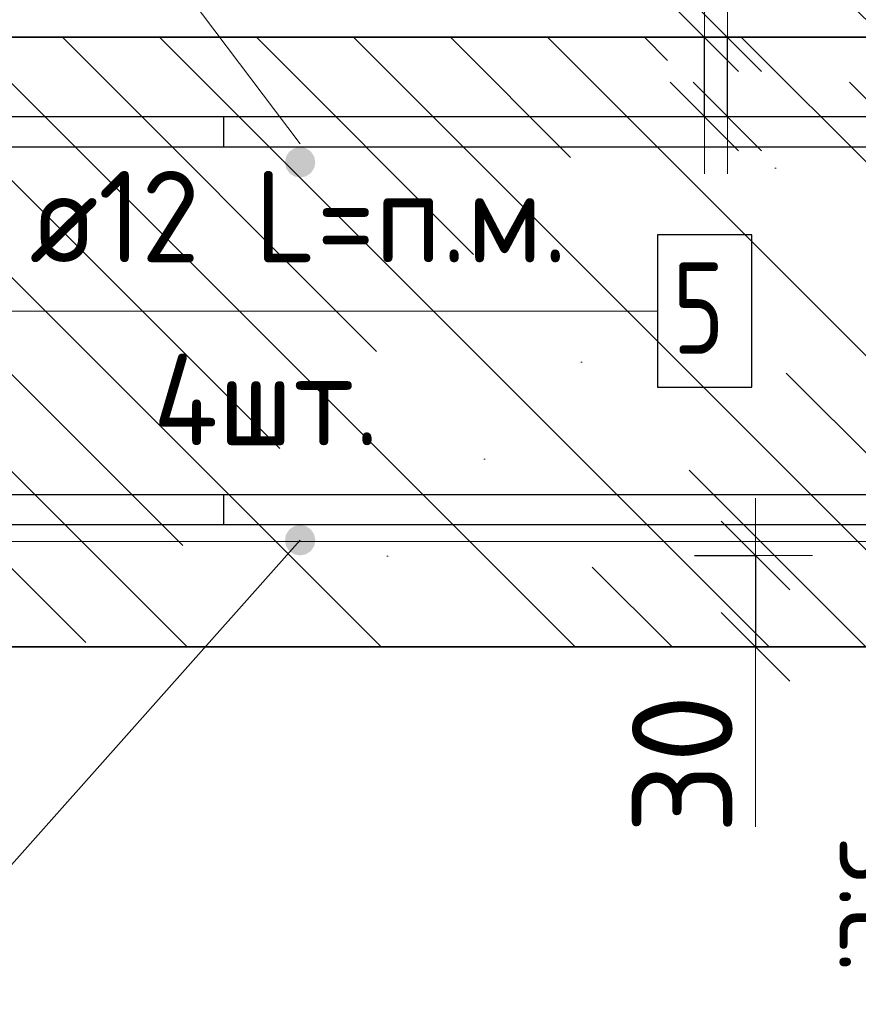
# Model space of a CAD drawing. Header units: metres. Extents: x -38 to 100, y -15 to 21.
# Tile 193 of 246: x 72.375 to 72.651, y 7.225 to 7.548. Entities that reach past the tile are written whole.
import ezdxf

# ---------------------------------------------------------------- set-up
doc = ezdxf.new("R2010")
doc.units = ezdxf.units.M
doc.header["$PDMODE"] = 65
for name, color, linetype, lineweight in [('XR$3$Арм. стержнями верхней зоны', 180, 'Continuous', 35), ('XR$3$Арм. стержнями нижней зоны', 180, 'Continuous', 35), ('XR$3$Арм.стержн. Арматура края', 96, 'Continuous', 35), ('XR$3$Арм.стержн. Доп. арматура', 180, 'Continuous', 35), ('XR$3$Размерная линия_ общее', 7, 'Continuous', 13), ('XR$4$Арм. стержнями верхней зоны', 180, 'Continuous', 35), ('XR$4$Арм. стержнями нижней зоны', 180, 'Continuous', 35), ('XR$4$Арм.стержн. Арматура края', 96, 'Continuous', 35), ('XR$4$Арм.стержн. Доп. арматура', 180, 'Continuous', 35), ('XR$4$Размерная линия_ общее', 7, 'Continuous', 13), ('XR$5$Текст_ примечание', 7, 'Continuous', 13), ('XR$6$Арм. стержнями верхней зоны', 180, 'Continuous', 35), ('XR$6$Арм. стержнями нижней зоны', 180, 'Continuous', 35), ('XR$6$Арм.стержн. Арматура края', 96, 'Continuous', 35), ('XR$6$Арм.стержн. Доп. арматура', 180, 'Continuous', 35), ('XR$6$Размерная линия_ общее', 7, 'Continuous', 13), ('XR$7$Текст_ примечание', 7, 'Continuous', 13)]:
    doc.layers.add(name, color=color, linetype=linetype, lineweight=lineweight)
doc.styles.add('ISOCPEUR', font='txt')
doc.dimstyles.new('DIMSTYLE_11', dxfattribs={"dimtxt": 0.033, "dimasz": 0.0375, "dimexe": 0, "dimexo": 0, "dimgap": 0.0165, "dimtad": 2, "dimdec": 0, "dimlfac": 1000, "dimrnd": 1, "dimzin": 12, "dimdsep": 46, "dimtxsty": 'ISOCPEUR', "dimblk1": 'ALL_ML_STRICH', "dimblk2": 'ALL_ML_STRICH', "dimsah": 1, "dimcen": 0, "dimclrd": 7, "dimclre": 256, "dimclrt": 7, "dimadec": 0, "dimazin": 0, "dimtfac": 1, "dimtdec": 0, "dimtix": 1, "dimtmove": 2, "dimatfit": 3, "dimfxl": 0, "dimtvp": 1.2, "dimtzin": 0, "dimlwd": 0, "dimlwe": -3, "dimarcsym": 0})
pattern_1 = [(135, (0, 0), (-0.031819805, -0.031819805), [0.4, -0.05, 0, -0.05]), (135, (-0.01591, -0.01591), (-0.031819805, -0.031819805), [0.8, -0.1, 0.1, -0.1])]

# ---------------------------------------------------------------- blocks, each defined once
blk = doc.blocks.new('ALL_ML_STRICH')
at = {"color": 0, "linetype": 'ByBlock', "lineweight": -2}
for p, q in [((0, -0.5), (0, 0.5)), ((-0.3, -0.3), (0.3, 0.3)), ((-1, 0), (0.5, 0))]:
    blk.add_line(p, q, dxfattribs=at)
blk = doc.blocks.new('*D136')
at = {"layer": 'DEFPOINTS', "color": 7, "linetype": 'Continuous', "lineweight": 13, "transparency": 33554687}
for p in [(72.5769, 7.37188), (72.61689, 7.37188), (72.5769, 7.34188)]:
    blk.add_point(p, dxfattribs=at)
at = {"layer": 'XR$3$Размерная линия_ общее', "color": 253, "linetype": 'Continuous', "lineweight": -2, "true_color": 0xa0a0a0, "transparency": 33554687}
for p, q in [((72.5969, 7.37188), (72.61689, 7.37188)), ((72.5969, 7.34188), (72.61689, 7.34188))]:
    blk.add_line(p, q, dxfattribs=at)
at = {"layer": 'XR$3$Размерная линия_ общее', "color": 7, "linetype": 'Continuous', "lineweight": -2, "transparency": 33554687}
blk.add_line((72.61689, 7.37188), (72.61689, 7.34188), dxfattribs=at)
at = {"layer": 'XR$3$Размерная линия_ общее', "color": 7, "linetype": 'Continuous', "lineweight": 13, "transparency": 33554687, "xscale": 0.0375, "yscale": 0.0375, "zscale": 0.0375}
for p, rotation in [((72.61689, 7.37188), 90), ((72.61689, 7.34188), 270)]:
    blk.add_blockref('ALL_ML_STRICH', p, dxfattribs=dict(at, rotation=rotation))
at = {"layer": 'XR$3$Размерная линия_ общее', "color": 7, "linetype": 'Continuous', "lineweight": 13, "transparency": 33554687, "insert": (72.59289, 7.30345), "char_height": 0.033, "width": 0.066, "attachment_point": 5, "rotation": 90, "style": 'ISOCPEUR'}
blk.add_mtext('\\A1;{30}', dxfattribs=at)
at = {"layer": 'XR$3$Размерная линия_ общее', "color": 7, "linetype": 'Continuous', "lineweight": 13, "transparency": 33554687, "insert": (72.67143, 7.27997), "char_height": 0.027, "width": 0.00135, "attachment_point": 1, "rotation": 270, "line_spacing_factor": 0.60241, "style": 'ISOCPEUR'}
blk.add_mtext('з.с.', dxfattribs=at)
blk = doc.blocks.new('*D142')
at = {"layer": 'DEFPOINTS', "color": 7, "linetype": 'Continuous', "lineweight": 13, "transparency": 33554687}
for p in [(72.56769, 7.54188), (72.56769, 7.51588), (72.60768, 7.51588)]:
    blk.add_point(p, dxfattribs=at)
at = {"layer": 'XR$3$Размерная линия_ общее', "color": 253, "linetype": 'Continuous', "lineweight": -2, "true_color": 0xa0a0a0, "transparency": 33554687}
for p, q in [((72.58769, 7.54188), (72.60768, 7.54188)), ((72.58769, 7.51588), (72.60768, 7.51588))]:
    blk.add_line(p, q, dxfattribs=at)
at = {"layer": 'XR$3$Размерная линия_ общее', "color": 7, "linetype": 'Continuous', "lineweight": -2, "transparency": 33554687}
blk.add_line((72.60768, 7.51588), (72.60768, 7.54188), dxfattribs=at)
at = {"layer": 'XR$3$Размерная линия_ общее', "color": 7, "linetype": 'Continuous', "lineweight": 13, "transparency": 33554687, "xscale": 0.0375, "yscale": 0.0375, "zscale": 0.0375}
for p, rotation in [((72.60768, 7.54188), 90), ((72.60768, 7.51588), 270)]:
    blk.add_blockref('ALL_ML_STRICH', p, dxfattribs=dict(at, rotation=rotation))
at = {"layer": 'XR$3$Размерная линия_ общее', "color": 7, "linetype": 'Continuous', "lineweight": 13, "transparency": 33554687, "insert": (72.60721, 7.55924), "char_height": 0.027, "width": 0.00135, "attachment_point": 1, "rotation": 90, "line_spacing_factor": 0.60241, "style": 'ISOCPEUR'}
blk.add_mtext('з.с.', dxfattribs=at)
at = {"layer": 'XR$3$Размерная линия_ общее', "color": 7, "linetype": 'Continuous', "lineweight": 13, "transparency": 33554687, "insert": (72.58368, 7.5796), "char_height": 0.033, "width": 0.066, "attachment_point": 5, "rotation": 90, "style": 'ISOCPEUR'}
blk.add_mtext('\\A1;{26}', dxfattribs=at)
blk = doc.blocks.new('*D279')
at = {"layer": 'DEFPOINTS', "color": 7, "linetype": 'Continuous', "lineweight": 13, "transparency": 33554687}
for p in [(72.5769, 7.37188), (72.61689, 7.37188), (72.5769, 7.34188)]:
    blk.add_point(p, dxfattribs=at)
at = {"layer": 'XR$4$Размерная линия_ общее', "color": 253, "linetype": 'Continuous', "lineweight": -2, "true_color": 0xa0a0a0, "transparency": 33554687}
for p, q in [((72.5969, 7.37188), (72.61689, 7.37188)), ((72.5969, 7.34188), (72.61689, 7.34188))]:
    blk.add_line(p, q, dxfattribs=at)
at = {"layer": 'XR$4$Размерная линия_ общее', "color": 7, "linetype": 'Continuous', "lineweight": -2, "transparency": 33554687}
blk.add_line((72.61689, 7.37188), (72.61689, 7.34188), dxfattribs=at)
at = {"layer": 'XR$4$Размерная линия_ общее', "color": 7, "linetype": 'Continuous', "lineweight": 13, "transparency": 33554687, "xscale": 0.0375, "yscale": 0.0375, "zscale": 0.0375}
for p, rotation in [((72.61689, 7.37188), 90), ((72.61689, 7.34188), 270)]:
    blk.add_blockref('ALL_ML_STRICH', p, dxfattribs=dict(at, rotation=rotation))
at = {"layer": 'XR$4$Размерная линия_ общее', "color": 7, "linetype": 'Continuous', "lineweight": 13, "transparency": 33554687, "insert": (72.59289, 7.30345), "char_height": 0.033, "width": 0.066, "attachment_point": 5, "rotation": 90, "style": 'ISOCPEUR'}
blk.add_mtext('\\A1;{30}', dxfattribs=at)
at = {"layer": 'XR$4$Размерная линия_ общее', "color": 7, "linetype": 'Continuous', "lineweight": 13, "transparency": 33554687, "insert": (72.67143, 7.27997), "char_height": 0.027, "width": 0.00135, "attachment_point": 1, "rotation": 270, "line_spacing_factor": 0.60241, "style": 'ISOCPEUR'}
blk.add_mtext('з.с.', dxfattribs=at)
blk = doc.blocks.new('*D480')
at = {"layer": 'DEFPOINTS', "color": 7, "linetype": 'Continuous', "lineweight": 13, "transparency": 33554687}
for p in [(72.56015, 7.54188), (72.56015, 7.51588), (72.60014, 7.51588)]:
    blk.add_point(p, dxfattribs=at)
at = {"layer": 'XR$4$Размерная линия_ общее', "color": 253, "linetype": 'Continuous', "lineweight": -2, "true_color": 0xa0a0a0, "transparency": 33554687}
for p, q in [((72.58015, 7.54188), (72.60014, 7.54188)), ((72.58015, 7.51588), (72.60014, 7.51588))]:
    blk.add_line(p, q, dxfattribs=at)
at = {"layer": 'XR$4$Размерная линия_ общее', "color": 7, "linetype": 'Continuous', "lineweight": -2, "transparency": 33554687}
blk.add_line((72.60014, 7.51588), (72.60014, 7.54188), dxfattribs=at)
at = {"layer": 'XR$4$Размерная линия_ общее', "color": 7, "linetype": 'Continuous', "lineweight": 13, "transparency": 33554687, "xscale": 0.0375, "yscale": 0.0375, "zscale": 0.0375}
for p, rotation in [((72.60014, 7.54188), 90), ((72.60014, 7.51588), 270)]:
    blk.add_blockref('ALL_ML_STRICH', p, dxfattribs=dict(at, rotation=rotation))
at = {"layer": 'XR$4$Размерная линия_ общее', "color": 7, "linetype": 'Continuous', "lineweight": 13, "transparency": 33554687, "insert": (72.59967, 7.55924), "char_height": 0.027, "width": 0.00135, "attachment_point": 1, "rotation": 90, "line_spacing_factor": 0.60241, "style": 'ISOCPEUR'}
blk.add_mtext('з.с.', dxfattribs=at)
at = {"layer": 'XR$4$Размерная линия_ общее', "color": 7, "linetype": 'Continuous', "lineweight": 13, "transparency": 33554687, "insert": (72.57614, 7.5796), "char_height": 0.033, "width": 0.066, "attachment_point": 5, "rotation": 90, "style": 'ISOCPEUR'}
blk.add_mtext('\\A1;{26}', dxfattribs=at)
blk = doc.blocks.new('*D695')
at = {"layer": 'DEFPOINTS', "color": 7, "linetype": 'Continuous', "lineweight": 13, "transparency": 33554687}
for p in [(72.5769, 7.37188), (72.61689, 7.37188), (72.5769, 7.34188)]:
    blk.add_point(p, dxfattribs=at)
at = {"layer": 'XR$6$Размерная линия_ общее', "color": 253, "linetype": 'Continuous', "lineweight": -2, "true_color": 0xa0a0a0, "transparency": 33554687}
for p, q in [((72.5969, 7.37188), (72.61689, 7.37188)), ((72.5969, 7.34188), (72.61689, 7.34188))]:
    blk.add_line(p, q, dxfattribs=at)
at = {"layer": 'XR$6$Размерная линия_ общее', "color": 7, "linetype": 'Continuous', "lineweight": -2, "transparency": 33554687}
blk.add_line((72.61689, 7.37188), (72.61689, 7.34188), dxfattribs=at)
at = {"layer": 'XR$6$Размерная линия_ общее', "color": 7, "linetype": 'Continuous', "lineweight": 13, "transparency": 33554687, "xscale": 0.0375, "yscale": 0.0375, "zscale": 0.0375}
for p, rotation in [((72.61689, 7.37188), 90), ((72.61689, 7.34188), 270)]:
    blk.add_blockref('ALL_ML_STRICH', p, dxfattribs=dict(at, rotation=rotation))
at = {"layer": 'XR$6$Размерная линия_ общее', "color": 7, "linetype": 'Continuous', "lineweight": 13, "transparency": 33554687, "insert": (72.59289, 7.30345), "char_height": 0.033, "width": 0.066, "attachment_point": 5, "rotation": 90, "style": 'ISOCPEUR'}
blk.add_mtext('\\A1;{30}', dxfattribs=at)
at = {"layer": 'XR$6$Размерная линия_ общее', "color": 7, "linetype": 'Continuous', "lineweight": 13, "transparency": 33554687, "insert": (72.67143, 7.27997), "char_height": 0.027, "width": 0.00135, "attachment_point": 1, "rotation": 270, "line_spacing_factor": 0.60241, "style": 'ISOCPEUR'}
blk.add_mtext('з.с.', dxfattribs=at)
blk = doc.blocks.new('*D852')
at = {"layer": 'DEFPOINTS', "color": 7, "linetype": 'Continuous', "lineweight": 13, "transparency": 33554687}
for p in [(72.61899, 7.54188), (72.61899, 7.51588), (72.65897, 7.51588)]:
    blk.add_point(p, dxfattribs=at)
at = {"layer": 'XR$6$Размерная линия_ общее', "color": 253, "linetype": 'Continuous', "lineweight": -2, "true_color": 0xa0a0a0, "transparency": 33554687}
for p, q in [((72.63899, 7.54188), (72.65897, 7.54188)), ((72.63899, 7.51588), (72.65897, 7.51588))]:
    blk.add_line(p, q, dxfattribs=at)
at = {"layer": 'XR$6$Размерная линия_ общее', "color": 7, "linetype": 'Continuous', "lineweight": -2, "transparency": 33554687}
blk.add_line((72.65897, 7.51588), (72.65897, 7.54188), dxfattribs=at)
at = {"layer": 'XR$6$Размерная линия_ общее', "color": 7, "linetype": 'Continuous', "lineweight": 13, "transparency": 33554687, "xscale": 0.0375, "yscale": 0.0375, "zscale": 0.0375}
for p, rotation in [((72.65897, 7.54188), 90), ((72.65897, 7.51588), 270)]:
    blk.add_blockref('ALL_ML_STRICH', p, dxfattribs=dict(at, rotation=rotation))
at = {"layer": 'XR$6$Размерная линия_ общее', "color": 7, "linetype": 'Continuous', "lineweight": 13, "transparency": 33554687, "insert": (72.65851, 7.55924), "char_height": 0.027, "width": 0.00135, "attachment_point": 1, "rotation": 90, "line_spacing_factor": 0.60241, "style": 'ISOCPEUR'}
blk.add_mtext('з.с.', dxfattribs=at)
at = {"layer": 'XR$6$Размерная линия_ общее', "color": 7, "linetype": 'Continuous', "lineweight": 13, "transparency": 33554687, "insert": (72.63497, 7.5796), "char_height": 0.033, "width": 0.066, "attachment_point": 5, "rotation": 90, "style": 'ISOCPEUR'}
blk.add_mtext('\\A1;{26}', dxfattribs=at)

msp = doc.modelspace()

# ---------------------------------------------------------------- hatches: boundary and pattern name
at = {"linetype": 'Continuous', "lineweight": 13, "transparency": 33554687}
h = msp.add_hatch(dxfattribs=at)
h.set_pattern_fill('__________540', scale=0.015, style=0, pattern_type=2)
h.set_pattern_definition(pattern_1)
h.paths.add_polyline_path([(72.1675, 7.54188), (72.1675, 7.34188), (72.75595, 7.34188), (72.75595, 7.54188)], flags=0)
h = msp.add_hatch(dxfattribs=at)
h.set_pattern_fill('__________540', scale=0.015, style=0, pattern_type=2)
h.set_pattern_definition(pattern_1)
h.paths.add_polyline_path([(72.1675, 7.54188), (72.1675, 7.34188), (72.75595, 7.34188), (72.75595, 7.54188)], flags=0)
h = msp.add_hatch(dxfattribs=at)
h.set_pattern_fill('__________540', scale=0.015, style=0, pattern_type=2)
h.set_pattern_definition(pattern_1)
h.paths.add_polyline_path([(72.1675, 7.54188), (72.1675, 7.34188), (72.75595, 7.34188), (72.75595, 7.54188)], flags=0)
at = {"layer": 'XR$3$Арм. стержнями верхней зоны', "linetype": 'Continuous', "lineweight": 50, "transparency": 33554687}
msp.add_hatch(color=4, dxfattribs=at).paths.add_polyline_path([(72.47251, 7.50088), (72.47212, 7.50279), (72.47104, 7.50441), (72.46942, 7.5055), (72.46751, 7.50588), (72.46559, 7.5055), (72.46397, 7.50441), (72.46289, 7.50279), (72.46251, 7.50088), (72.46289, 7.49896), (72.46397, 7.49734), (72.46559, 7.49626), (72.46751, 7.49588), (72.46942, 7.49626), (72.47104, 7.49734), (72.47212, 7.49896)])
at = {"layer": 'XR$3$Арм. стержнями нижней зоны', "linetype": 'Continuous', "lineweight": 50, "transparency": 33554687}
msp.add_hatch(color=4, dxfattribs=at).paths.add_polyline_path([(72.47251, 7.37688), (72.47212, 7.37879), (72.47104, 7.38041), (72.46942, 7.3815), (72.46751, 7.38188), (72.46559, 7.3815), (72.46397, 7.38041), (72.46289, 7.37879), (72.46251, 7.37688), (72.46289, 7.37496), (72.46397, 7.37334), (72.46559, 7.37226), (72.46751, 7.37188), (72.46942, 7.37226), (72.47104, 7.37334), (72.47212, 7.37496)])
at = {"layer": 'XR$4$Арм. стержнями верхней зоны', "linetype": 'Continuous', "lineweight": 50, "transparency": 33554687}
msp.add_hatch(color=4, dxfattribs=at).paths.add_polyline_path([(72.47251, 7.50088), (72.47212, 7.50279), (72.47104, 7.50441), (72.46942, 7.5055), (72.46751, 7.50588), (72.46559, 7.5055), (72.46397, 7.50441), (72.46289, 7.50279), (72.46251, 7.50088), (72.46289, 7.49896), (72.46397, 7.49734), (72.46559, 7.49626), (72.46751, 7.49588), (72.46942, 7.49626), (72.47104, 7.49734), (72.47212, 7.49896)])
msp.add_hatch(color=4, dxfattribs=at).paths.add_polyline_path([(72.47251, 7.50088), (72.47212, 7.50279), (72.47104, 7.50441), (72.46942, 7.5055), (72.46751, 7.50588), (72.46559, 7.5055), (72.46397, 7.50441), (72.46289, 7.50279), (72.46251, 7.50088), (72.46289, 7.49896), (72.46397, 7.49734), (72.46559, 7.49626), (72.46751, 7.49588), (72.46942, 7.49626), (72.47104, 7.49734), (72.47212, 7.49896)])
at = {"layer": 'XR$4$Арм. стержнями нижней зоны', "linetype": 'Continuous', "lineweight": 50, "transparency": 33554687}
msp.add_hatch(color=4, dxfattribs=at).paths.add_polyline_path([(72.47251, 7.37688), (72.47212, 7.37879), (72.47104, 7.38041), (72.46942, 7.3815), (72.46751, 7.38188), (72.46559, 7.3815), (72.46397, 7.38041), (72.46289, 7.37879), (72.46251, 7.37688), (72.46289, 7.37496), (72.46397, 7.37334), (72.46559, 7.37226), (72.46751, 7.37188), (72.46942, 7.37226), (72.47104, 7.37334), (72.47212, 7.37496)])
msp.add_hatch(color=4, dxfattribs=at).paths.add_polyline_path([(72.47251, 7.37688), (72.47212, 7.37879), (72.47104, 7.38041), (72.46942, 7.3815), (72.46751, 7.38188), (72.46559, 7.3815), (72.46397, 7.38041), (72.46289, 7.37879), (72.46251, 7.37688), (72.46289, 7.37496), (72.46397, 7.37334), (72.46559, 7.37226), (72.46751, 7.37188), (72.46942, 7.37226), (72.47104, 7.37334), (72.47212, 7.37496)])
at = {"layer": 'XR$6$Арм. стержнями верхней зоны', "linetype": 'Continuous', "lineweight": 50, "transparency": 33554687}
msp.add_hatch(color=4, dxfattribs=at).paths.add_polyline_path([(72.47251, 7.50088), (72.47212, 7.50279), (72.47104, 7.50441), (72.46942, 7.5055), (72.46751, 7.50588), (72.46559, 7.5055), (72.46397, 7.50441), (72.46289, 7.50279), (72.46251, 7.50088), (72.46289, 7.49896), (72.46397, 7.49734), (72.46559, 7.49626), (72.46751, 7.49588), (72.46942, 7.49626), (72.47104, 7.49734), (72.47212, 7.49896)])
at = {"layer": 'XR$6$Арм. стержнями нижней зоны', "linetype": 'Continuous', "lineweight": 50, "transparency": 33554687}
msp.add_hatch(color=4, dxfattribs=at).paths.add_polyline_path([(72.47251, 7.37688), (72.47212, 7.37879), (72.47104, 7.38041), (72.46942, 7.3815), (72.46751, 7.38188), (72.46559, 7.3815), (72.46397, 7.38041), (72.46289, 7.37879), (72.46251, 7.37688), (72.46289, 7.37496), (72.46397, 7.37334), (72.46559, 7.37226), (72.46751, 7.37188), (72.46942, 7.37226), (72.47104, 7.37334), (72.47212, 7.37496)])

# ---------------------------------------------------------------- linework, layer by layer
at = {"color": 7, "linetype": 'Continuous', "lineweight": 13, "transparency": 33554687}
for p, q in [((72.46751, 7.50688), (72.3436, 7.6713)), ((72.46751, 7.50688), (72.3436, 7.6713)), ((72.46751, 7.50688), (72.3436, 7.6713)), ((72.60014, 7.54188), (72.60014, 7.60188)), ((72.60768, 7.54188), (72.60768, 7.60188)), ((72.46751, 7.37688), (72.3436, 7.23758)), ((72.46751, 7.37688), (72.3436, 7.23758)), ((72.46751, 7.37688), (72.3436, 7.23758)), ((72.61689, 7.34188), (72.61689, 7.28288)), ((72.61689, 7.34188), (72.61689, 7.28288)), ((72.61689, 7.34188), (72.61689, 7.28288))]:
    msp.add_line(p, q, dxfattribs=at)
at = {"color": 7, "linetype": 'Continuous', "lineweight": 35, "transparency": 33554687}
for p, q in [((72.75595, 7.54188), (72.1675, 7.54188)), ((72.75595, 7.54188), (72.1675, 7.54188)), ((72.75595, 7.54188), (72.1675, 7.54188)), ((72.1675, 7.34188), (72.75595, 7.34188)), ((72.1675, 7.34188), (72.75595, 7.34188)), ((72.1675, 7.34188), (72.75595, 7.34188))]:
    msp.add_line(p, q, dxfattribs=at)
at = {"layer": 'XR$3$Арм. стержнями верхней зоны', "color": 4, "linetype": 'Continuous', "lineweight": 25, "transparency": 33554687}
for points in [[(72.76095, 7.50588), (72.1875, 7.50588), (72.1875, 7.51588), (72.76095, 7.51588), (72.76095, 7.50588)], [(72.76095, 7.50588), (72.44251, 7.50588), (72.44251, 7.51588), (72.76095, 7.51588), (72.76095, 7.50588)]]:
    msp.add_lwpolyline(points, dxfattribs=at)
at = {"layer": 'XR$3$Арм. стержнями нижней зоны', "color": 4, "linetype": 'Continuous', "lineweight": 25, "transparency": 33554687}
for points in [[(72.76095, 7.38188), (72.1875, 7.38188), (72.1875, 7.39188), (72.76095, 7.39188), (72.76095, 7.38188)], [(72.76095, 7.38188), (72.44251, 7.38188), (72.44251, 7.39188), (72.76095, 7.39188), (72.76095, 7.38188)]]:
    msp.add_lwpolyline(points, dxfattribs=at)
at = {"layer": 'XR$3$Арм.стержн. Арматура края', "color": 4, "linetype": 'Continuous', "lineweight": 25, "transparency": 33554687}
for points in [[(72.6875, 7.38188), (72.21607, 7.38188), (72.21085, 7.3826), (72.20541, 7.3844), (72.20041, 7.3872), (72.19628, 7.39065), (72.19283, 7.39478), (72.19002, 7.39979), (72.18823, 7.40523), (72.1875, 7.41044), (72.1875, 7.48731), (72.18823, 7.49253), (72.19002, 7.49797), (72.19283, 7.50298), (72.19628, 7.5071), (72.20041, 7.51055), (72.20541, 7.51336), (72.21085, 7.51515), (72.21607, 7.51588), (72.6875, 7.51588)], [(72.6875, 7.50588), (72.21676, 7.50588), (72.21313, 7.50537), (72.20946, 7.50416), (72.2061, 7.50228), (72.20338, 7.50001), (72.2011, 7.49728), (72.19922, 7.49392), (72.19801, 7.49026), (72.1975, 7.48662), (72.1975, 7.41113), (72.19801, 7.4075), (72.19922, 7.40383), (72.2011, 7.40048), (72.20338, 7.39775), (72.2061, 7.39547), (72.20946, 7.39359), (72.21313, 7.39238), (72.21676, 7.39188), (72.6875, 7.39188)]]:
    msp.add_lwpolyline(points, dxfattribs=at)
at = {"layer": 'XR$3$Арм.стержн. Доп. арматура', "color": 7, "linetype": 'Continuous', "lineweight": 13, "transparency": 33554687}
msp.add_line((72.35872, 7.45204), (72.58472, 7.45204), dxfattribs=at)
at = {"layer": 'XR$3$Арм.стержн. Доп. арматура', "color": 7, "linetype": 'Continuous', "lineweight": 25, "transparency": 33554687}
msp.add_lwpolyline([(72.58472, 7.42704), (72.61572, 7.42704), (72.61572, 7.47704), (72.58472, 7.47704), (72.58472, 7.42704)], dxfattribs=at)
at = {"layer": 'XR$4$Арм. стержнями верхней зоны', "color": 4, "linetype": 'Continuous', "lineweight": 25, "transparency": 33554687}
for points in [[(72.76095, 7.50588), (72.1875, 7.50588), (72.1875, 7.51588), (72.76095, 7.51588), (72.76095, 7.50588)], [(72.76095, 7.50588), (72.1875, 7.50588), (72.1875, 7.51588), (72.76095, 7.51588), (72.76095, 7.50588)], [(72.76095, 7.50588), (72.44251, 7.50588), (72.44251, 7.51588), (72.76095, 7.51588), (72.76095, 7.50588)]]:
    msp.add_lwpolyline(points, dxfattribs=at)
at = {"layer": 'XR$4$Арм. стержнями нижней зоны', "color": 4, "linetype": 'Continuous', "lineweight": 25, "transparency": 33554687}
for points in [[(72.76095, 7.38188), (72.1875, 7.38188), (72.1875, 7.39188), (72.76095, 7.39188), (72.76095, 7.38188)], [(72.76095, 7.38188), (72.1875, 7.38188), (72.1875, 7.39188), (72.76095, 7.39188), (72.76095, 7.38188)], [(72.76095, 7.38188), (72.44251, 7.38188), (72.44251, 7.39188), (72.76095, 7.39188), (72.76095, 7.38188)]]:
    msp.add_lwpolyline(points, dxfattribs=at)
at = {"layer": 'XR$4$Арм.стержн. Арматура края', "color": 4, "linetype": 'Continuous', "lineweight": 25, "transparency": 33554687}
for points in [[(72.6875, 7.38188), (72.21607, 7.38188), (72.21085, 7.3826), (72.20541, 7.3844), (72.20041, 7.3872), (72.19628, 7.39065), (72.19283, 7.39478), (72.19002, 7.39979), (72.18823, 7.40523), (72.1875, 7.41044), (72.1875, 7.48731), (72.18823, 7.49253), (72.19002, 7.49797), (72.19283, 7.50298), (72.19628, 7.5071), (72.20041, 7.51055), (72.20541, 7.51336), (72.21085, 7.51515), (72.21607, 7.51588), (72.6875, 7.51588)], [(72.6875, 7.50588), (72.21676, 7.50588), (72.21313, 7.50537), (72.20946, 7.50416), (72.2061, 7.50228), (72.20338, 7.50001), (72.2011, 7.49728), (72.19922, 7.49392), (72.19801, 7.49026), (72.1975, 7.48662), (72.1975, 7.41113), (72.19801, 7.4075), (72.19922, 7.40383), (72.2011, 7.40048), (72.20338, 7.39775), (72.2061, 7.39547), (72.20946, 7.39359), (72.21313, 7.39238), (72.21676, 7.39188), (72.6875, 7.39188)]]:
    msp.add_lwpolyline(points, dxfattribs=at)
at = {"layer": 'XR$4$Арм.стержн. Доп. арматура', "color": 7, "linetype": 'Continuous', "lineweight": 13, "transparency": 33554687}
msp.add_line((72.35872, 7.45204), (72.58472, 7.45204), dxfattribs=at)
at = {"layer": 'XR$4$Арм.стержн. Доп. арматура', "color": 7, "linetype": 'Continuous', "lineweight": 25, "transparency": 33554687}
msp.add_lwpolyline([(72.58472, 7.42704), (72.61572, 7.42704), (72.61572, 7.47704), (72.58472, 7.47704), (72.58472, 7.42704)], dxfattribs=at)
at = {"layer": 'XR$5$Текст_ примечание', "color": 7, "linetype": 'Continuous', "lineweight": 13, "transparency": 33554687}
msp.add_line((88.97573, 7.37641), (70.47573, 7.37641), dxfattribs=at)
at = {"layer": 'XR$6$Арм. стержнями верхней зоны', "color": 4, "linetype": 'Continuous', "lineweight": 25, "transparency": 33554687}
for points in [[(72.76095, 7.50588), (72.1875, 7.50588), (72.1875, 7.51588), (72.76095, 7.51588), (72.76095, 7.50588)], [(72.76095, 7.50588), (72.44251, 7.50588), (72.44251, 7.51588), (72.76095, 7.51588), (72.76095, 7.50588)]]:
    msp.add_lwpolyline(points, dxfattribs=at)
at = {"layer": 'XR$6$Арм. стержнями нижней зоны', "color": 4, "linetype": 'Continuous', "lineweight": 25, "transparency": 33554687}
for points in [[(72.76095, 7.38188), (72.1875, 7.38188), (72.1875, 7.39188), (72.76095, 7.39188), (72.76095, 7.38188)], [(72.76095, 7.38188), (72.44251, 7.38188), (72.44251, 7.39188), (72.76095, 7.39188), (72.76095, 7.38188)]]:
    msp.add_lwpolyline(points, dxfattribs=at)
at = {"layer": 'XR$6$Арм.стержн. Арматура края', "color": 4, "linetype": 'Continuous', "lineweight": 25, "transparency": 33554687}
for points in [[(72.6875, 7.38188), (72.21607, 7.38188), (72.21085, 7.3826), (72.20541, 7.3844), (72.20041, 7.3872), (72.19628, 7.39065), (72.19283, 7.39478), (72.19002, 7.39979), (72.18823, 7.40523), (72.1875, 7.41044), (72.1875, 7.48731), (72.18823, 7.49253), (72.19002, 7.49797), (72.19283, 7.50298), (72.19628, 7.5071), (72.20041, 7.51055), (72.20541, 7.51336), (72.21085, 7.51515), (72.21607, 7.51588), (72.6875, 7.51588)], [(72.6875, 7.50588), (72.21676, 7.50588), (72.21313, 7.50537), (72.20946, 7.50416), (72.2061, 7.50228), (72.20338, 7.50001), (72.2011, 7.49728), (72.19922, 7.49392), (72.19801, 7.49026), (72.1975, 7.48662), (72.1975, 7.41113), (72.19801, 7.4075), (72.19922, 7.40383), (72.2011, 7.40048), (72.20338, 7.39775), (72.2061, 7.39547), (72.20946, 7.39359), (72.21313, 7.39238), (72.21676, 7.39188), (72.6875, 7.39188)]]:
    msp.add_lwpolyline(points, dxfattribs=at)
at = {"layer": 'XR$6$Арм.стержн. Доп. арматура', "color": 7, "linetype": 'Continuous', "lineweight": 13, "transparency": 33554687}
msp.add_line((72.35872, 7.45204), (72.58472, 7.45204), dxfattribs=at)
at = {"layer": 'XR$6$Арм.стержн. Доп. арматура', "color": 7, "linetype": 'Continuous', "lineweight": 25, "transparency": 33554687}
msp.add_lwpolyline([(72.58472, 7.42704), (72.61572, 7.42704), (72.61572, 7.47704), (72.58472, 7.47704), (72.58472, 7.42704)], dxfattribs=at)
at = {"layer": 'XR$7$Текст_ примечание', "color": 7, "linetype": 'Continuous', "lineweight": 13, "transparency": 33554687}
msp.add_line((88.97573, 7.37641), (70.47573, 7.37641), dxfattribs=at)

# ---------------------------------------------------------------- texts
at = {"layer": 'XR$3$Арм.стержн. Доп. арматура', "color": 7, "linetype": 'Continuous', "lineweight": 25, "transparency": 33554687, "char_height": 0.03, "attachment_point": 7, "style": 'ISOCPEUR'}
for s, insert, width in [('\\W0.94;ø12 L=п.м.', (72.37872, 7.46804), 0.1999832), ('\\W0.78;5', (72.58972, 7.43804), 0.0326407), ('\\W0.95;4шт. ', (72.41922, 7.40804), 0.1191577)]:
    msp.add_mtext(s, dxfattribs=dict(at, insert=insert, width=width))
at = {"layer": 'XR$4$Арм.стержн. Доп. арматура', "color": 7, "linetype": 'Continuous', "lineweight": 25, "transparency": 33554687, "char_height": 0.03, "attachment_point": 7, "style": 'ISOCPEUR'}
for s, insert, width in [('\\W0.94;ø12 L=п.м.', (72.37872, 7.46804), 0.1999832), ('\\W0.78;5', (72.58972, 7.43804), 0.0326407), ('\\W0.95;4шт. ', (72.41922, 7.40804), 0.1191577)]:
    msp.add_mtext(s, dxfattribs=dict(at, insert=insert, width=width))
at = {"layer": 'XR$6$Арм.стержн. Доп. арматура', "color": 7, "linetype": 'Continuous', "lineweight": 25, "transparency": 33554687, "char_height": 0.03, "attachment_point": 7, "style": 'ISOCPEUR'}
for s, insert, width in [('\\W0.94;ø12 L=п.м.', (72.37872, 7.46804), 0.1999832), ('\\W0.78;5', (72.58972, 7.43804), 0.0326407), ('\\W0.95;4шт. ', (72.41922, 7.40804), 0.1191577)]:
    msp.add_mtext(s, dxfattribs=dict(at, insert=insert, width=width))

# ---------------------------------------------------------------- dimensions: what is measured, and where the dimension line sits
at = {"layer": 'XR$3$Размерная линия_ общее', "color": 7, "linetype": 'Continuous', "lineweight": 13, "transparency": 33554687}
for base, p1, p2, angle, picture, middle in [((72.60768, 7.54188), (72.58769, 7.51588), (72.58769, 7.54188), 90, '*D142', (72.58368, 7.5796)), ((72.61689, 7.34188), (72.5969, 7.37188), (72.5969, 7.34188), 270, '*D136', (72.59289, 7.30345))]:
    dim = msp.add_linear_dim(base=base, p1=p1, p2=p2, angle=angle, text='<>\\Xз.с.', dimstyle='DIMSTYLE_11', override={"dimpost": '<>', "dimclrd": 7, "dimclre": 253, "dimclrt": 7, "dimlwd": 0, "dimlwe": 65533}, dxfattribs=at)
    dim.commit()
    dim.dimension.update_dxf_attribs({"geometry": picture, "text_midpoint": middle, "dimtype": 160})
at = {"layer": 'XR$4$Размерная линия_ общее', "color": 7, "linetype": 'Continuous', "lineweight": 13, "transparency": 33554687}
for base, p1, p2, angle, picture, middle in [((72.60014, 7.54188), (72.58015, 7.51588), (72.58015, 7.54188), 90, '*D480', (72.57614, 7.5796)), ((72.61689, 7.34188), (72.5969, 7.37188), (72.5969, 7.34188), 270, '*D279', (72.59289, 7.30345))]:
    dim = msp.add_linear_dim(base=base, p1=p1, p2=p2, angle=angle, text='<>\\Xз.с.', dimstyle='DIMSTYLE_11', override={"dimpost": '<>', "dimclrd": 7, "dimclre": 253, "dimclrt": 7, "dimlwd": 0, "dimlwe": 65533}, dxfattribs=at)
    dim.commit()
    dim.dimension.update_dxf_attribs({"geometry": picture, "text_midpoint": middle, "dimtype": 160})
at = {"layer": 'XR$6$Размерная линия_ общее', "color": 7, "linetype": 'Continuous', "lineweight": 13, "transparency": 33554687}
for base, p1, p2, angle, picture, middle in [((72.65897, 7.54188), (72.63899, 7.51588), (72.63899, 7.54188), 90, '*D852', (72.63497, 7.5796)), ((72.61689, 7.34188), (72.5969, 7.37188), (72.5969, 7.34188), 270, '*D695', (72.59289, 7.30345))]:
    dim = msp.add_linear_dim(base=base, p1=p1, p2=p2, angle=angle, text='<>\\Xз.с.', dimstyle='DIMSTYLE_11', override={"dimpost": '<>', "dimclrd": 7, "dimclre": 253, "dimclrt": 7, "dimlwd": 0, "dimlwe": 65533}, dxfattribs=at)
    dim.commit()
    dim.dimension.update_dxf_attribs({"geometry": picture, "text_midpoint": middle, "dimtype": 160})

doc.saveas('drawing.dxf')
